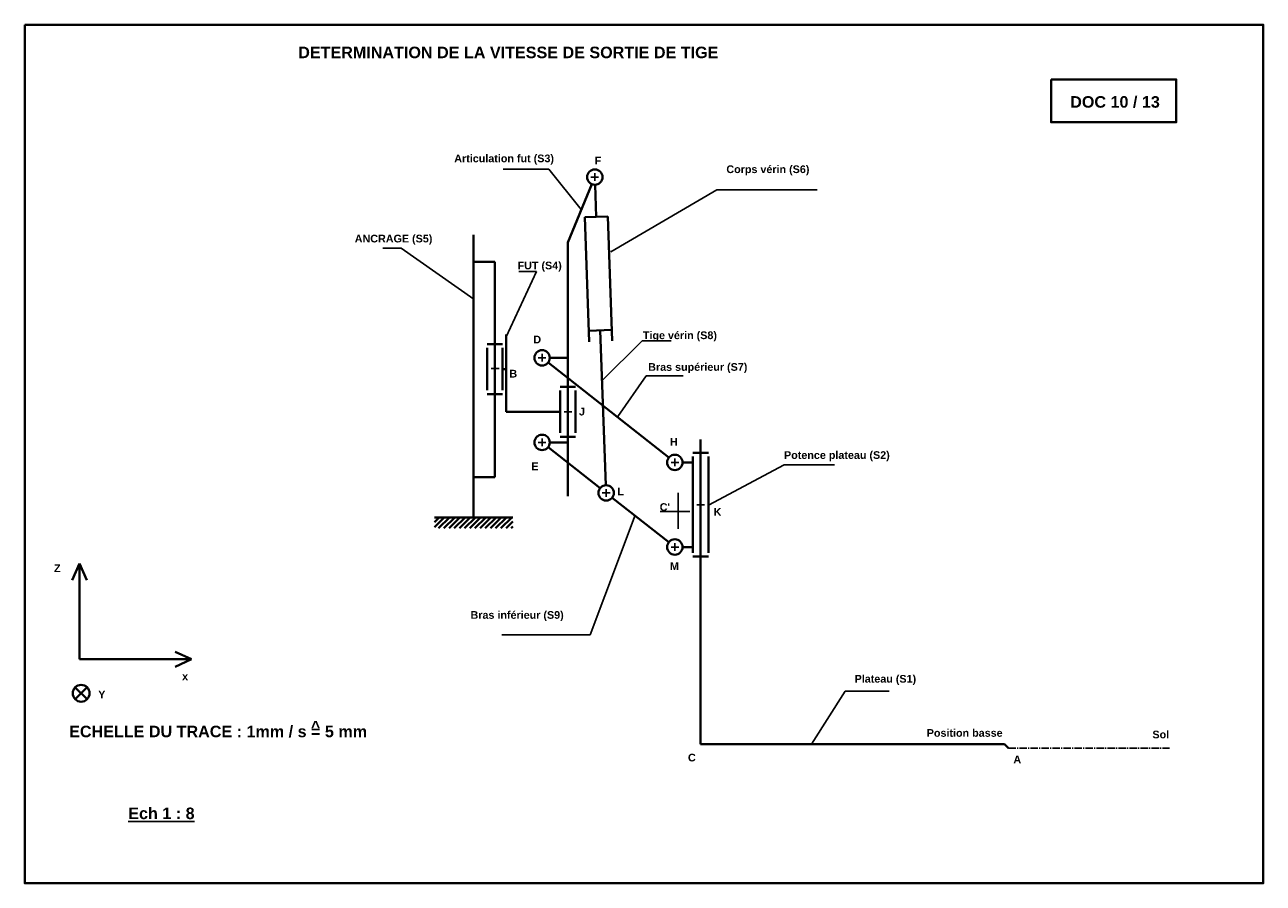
# Model space of a CAD drawing. Header units: millimetres. Extents: x -2588 to 630, y -1938 to 294.
import ezdxf

# ---------------------------------------------------------------- set-up
doc = ezdxf.new("R2010")
doc.units = ezdxf.units.MM
doc.linetypes.add('AXES2', pattern=[28.575, 19.05, -3.175, 3.175, -3.175])
for name, color, linetype, lineweight in [('ancrage S5', 5, 'Continuous', 40), ('articulation fut S3', 1, 'Continuous', 40), ('bras inférieur', 250, 'Continuous', 40), ('bras supérieur', 250, 'Continuous', 40), ('CADRE', 7, 'Continuous', 40), ('corps du vérin S6', 6, 'Continuous', 40), ('fut S4', 3, 'Continuous', 40), ('plateau S1', 4, 'Continuous', 40), ('Potence plateau', 30, 'Continuous', 40), ('tige du vérin S7', 12, 'Continuous', 40)]:
    doc.layers.add(name, color=color, linetype=linetype, lineweight=lineweight)
doc.layers.add('axes', color=7, linetype='AXES2')
doc.layers.add('plateau haut', color=7, linetype='Continuous')
doc.dimstyles.new('ISO-25', dxfattribs={"dimtxt": 2.5, "dimasz": 2.5, "dimexe": 1.25, "dimexo": 0.625, "dimtad": 1, "dimtxsty": 'Standard', "dimcen": 2.5, "dimadec": 0, "dimazin": 0, "dimtfac": 1, "dimtmove": 0, "dimatfit": 3, "dimfxl": 0, "dimarcsym": 0})

# ---------------------------------------------------------------- blocks, each defined once
blk = doc.blocks.new('REP')
at = {"layer": 'CADRE'}
for p, q in [((-2440.8, -1274.4), (-2460, -1317.1)), ((-2440.8, -1523.2), (-2440.8, -1274.4)), ((-2440.8, -1274.4), (-2421.7, -1317.1)), ((-2149.2, -1523.2), (-2191.9, -1504)), ((-2440.8, -1523.2), (-2149.2, -1523.2)), ((-2149.2, -1523.2), (-2191.9, -1542.3)), ((-2420.8, -1626.9), (-2452.1, -1596.1)), ((-2421, -1595.9), (-2451.9, -1627.2))]:
    blk.add_line(p, q, dxfattribs=at)
blk.add_circle((-2436.4, -1611.5), 21.9, dxfattribs=at)
blk.add_point((-2436.4, -1611.5), dxfattribs=at)
at = {"char_height": 20, "width": 44.226, "attachment_point": 1}
for s, insert in [('{\\fArial|b1|i0|c0|p34;Z}', (-2506.9, -1276.5)), ('{\\fArial|b1|i0|c0|p34;x}', (-2174, -1557.6)), ('{\\fArial|b1|i0|c0|p34;Y}', (-2392, -1604.7))]:
    blk.add_mtext(s, dxfattribs=dict(at, insert=insert))

msp = doc.modelspace()

# ---------------------------------------------------------------- hatches: boundary and pattern name
at = {"layer": 'ancrage S5'}
h = msp.add_hatch(dxfattribs=at)
h.set_pattern_fill('ANSI31', color=256, scale=3, style=0)
h.set_pattern_definition([(45, (-313.313, -1701.79), (-6.73519, 6.73519), [])])
h.paths.add_polyline_path([(-1421.5, -1015.1), (-1421.5, -986.9), (-1523.3, -986.9), (-1523.3, -1015.1)])
h.paths.add_polyline_path([(-1421.5, -986.9), (-1421.5, -1015.1), (-1319.4, -1015.1), (-1319.4, -986.9)])

# ---------------------------------------------------------------- linework, layer by layer
for p, q in [((-789.1, -134.9), (-1065.4, -296.4)), ((-529.2, -134.9), (-789.1, -134.9))]:
    msp.add_line(p, q)
for p, q in [((-1421.5, -986.9), (-1421.5, -251.9)), ((-1421.5, -321.9), (-1391.6, -321.9)), ((-1421.5, -321.9), (-1366.6, -321.9)), ((-1366.6, -882), (-1366.6, -321.9)), ((-1346.6, -536.2), (-1386.6, -536.2)), ((-1346.6, -666.2), (-1386.6, -666.2)), ((-1421.5, -882), (-1391.6, -882)), ((-1421.5, -882), (-1366.6, -882)), ((-1421.5, -986.9), (-1523.3, -986.9)), ((-1421.5, -986.9), (-1319.6, -986.9))]:
    msp.add_line(p, q, dxfattribs=at)
at = {"layer": 'articulation fut S3'}
for p, q in [((-1176.6, -271.9), (-1114.2, -120.4)), ((-1176.6, -271.9), (-1176.6, -931.9)), ((-1176.6, -571.9), (-1223.6, -571.9)), ((-1156.6, -647), (-1196.6, -647)), ((-1176.6, -791.9), (-1223.6, -791.9)), ((-1156.6, -777), (-1196.6, -777))]:
    msp.add_line(p, q, dxfattribs=at)
for centre in [(-1106.6, -101.9), (-1243.6, -571.9), (-1243.6, -791.9)]:
    msp.add_circle(centre, 20, dxfattribs=at)
at = {"layer": 'axes'}
msp.add_line((-31.6, -1586.9), (386.8, -1586.9), dxfattribs=at)
at = {"layer": 'bras inférieur'}
for p, q in [((-1243.6, -791.9), (-1243.6, -791.9)), ((-1243.6, -791.9), (-1243.6, -791.9)), ((-1227.9, -804.3), (-1092.8, -910.8)), ((-1061.4, -935.6), (-914.3, -1051.5))]:
    msp.add_line(p, q, dxfattribs=at)
msp.add_circle((-1077.1, -923.2), 20, dxfattribs=at)
at = {"layer": 'bras supérieur'}
msp.add_line((-1227.9, -584.3), (-914.3, -831.5), dxfattribs=at)
at = {"layer": 'CADRE'}
for points in [[(-2588, 294.3), (630.4, 294.3), (630.4, -1938.3), (-2588, -1938.3)], [(79, 151.9), (404.3, 151.9), (404.3, 40.7), (79, 40.7)]]:
    msp.add_lwpolyline(points, close=True, dxfattribs=at)
at = {"layer": 'corps du vérin S6'}
for p, q in [((-1105.9, -121.9), (-1102.9, -205.2)), ((-1132.9, -206.2), (-1072.9, -204.1)), ((-1132.9, -206.2), (-1121.3, -530.2)), ((-1072.9, -204.1), (-1061.3, -528.1))]:
    msp.add_line(p, q, dxfattribs=at)
at = {"layer": 'fut S4'}
for p, q in [((-1336.6, -511.3), (-1336.6, -712)), ((-1386.6, -546.2), (-1386.6, -656.2)), ((-1346.6, -546.2), (-1346.6, -656.2)), ((-1346.6, -601.2), (-1336.6, -601.2)), ((-1196.6, -657), (-1196.6, -767)), ((-1156.6, -657), (-1156.6, -767)), ((-1196.6, -712), (-1336.6, -712))]:
    msp.add_line(p, q, dxfattribs=at)
at = {"layer": 'plateau haut'}
for p, q in [((-1106.6, -91.9), (-1106.6, -111.9)), ((-1116.6, -101.9), (-1096.6, -101.9)), ((-1253.6, -571.9), (-1233.6, -571.9)), ((-1243.6, -561.9), (-1243.6, -581.9)), ((-1375.6, -600), (-1355.6, -600)), ((-1365.6, -590), (-1365.6, -610)), ((-1176.6, -702), (-1176.6, -722)), ((-1186.6, -712), (-1166.6, -712)), ((-1253.6, -791.9), (-1233.6, -791.9)), ((-1243.6, -781.9), (-1243.6, -801.9)), ((-898.6, -833.9), (-898.6, -853.9)), ((-908.6, -843.9), (-888.6, -843.9)), ((-1087.1, -923.2), (-1067.1, -923.2)), ((-1077.1, -913.2), (-1077.1, -933.2)), ((-889.6, -1016.2), (-889.6, -923.2)), ((-841.6, -953.9), (-821.6, -953.9)), ((-821.6, -953.9), (-841.6, -953.9)), ((-831.6, -943.9), (-831.6, -963.9)), ((-936.8, -971.9), (-859.4, -971.9)), ((-898.6, -1053.9), (-898.6, -1073.9)), ((-908.6, -1063.9), (-888.6, -1063.9))]:
    msp.add_line(p, q, dxfattribs=at)
at = {"layer": 'plateau S1'}
for p, q in [((-831.6, -1576.9), (-831.6, -783.9)), ((-811.6, -818.9), (-851.6, -818.9)), ((-811.6, -1088.9), (-851.6, -1088.9)), ((-831.6, -1576.9), (-41.6, -1576.9)), ((-31.6, -1586.9), (-41.6, -1576.9))]:
    msp.add_line(p, q, dxfattribs=at)
at = {"layer": 'Potence plateau'}
for p, q in [((-851.6, -1078.9), (-851.6, -828.9)), ((-811.6, -1078.9), (-811.6, -828.9)), ((-851.6, -843.9), (-878.6, -843.9)), ((-851.6, -1063.9), (-878.6, -1063.9))]:
    msp.add_line(p, q, dxfattribs=at)
for centre in [(-898.6, -843.9), (-898.6, -1063.9)]:
    msp.add_circle(centre, 20, dxfattribs=at)
at = {"layer": 'tige du vérin S7'}
for p, q in [((-1062.3, -499.4), (-1122.3, -501.6)), ((-1092.3, -500.5), (-1077.8, -903.2))]:
    msp.add_line(p, q, dxfattribs=at)

# ---------------------------------------------------------------- block references
at = {"layer": 'axes'}
msp.add_blockref('REP', (-5.1, 167.2), dxfattribs=at)

# ---------------------------------------------------------------- texts
at = {"attachment_point": 1}
for s, insert, char_height, width in [('{\\fArial|b1|i0|c0|p34;DETERMINATION DE LA VITESSE DE SORTIE DE TIGE}', (-1877.4, 237.3), 30, 1354.626), ('{\\fArial|b1|i0|c0|p34;DOC 10 / 13}', (128.8, 108.6), 30, 566.588), ('{\\fArial|b1|i0|c0|p34;Articulation fut (S3)}', (-1471.9, -43.3), 20, 276.936), ('{\\fArial|b1|i0|c0|p34;F}', (-1106.7, -48.8), 20, 44.226), ('{\\fArial|b1|i0|c0|p34;Corps vérin (S6)}', (-764.7, -71.5), 20, 272.088), ('{\\fArial|b1|i0|c0|p34;ANCRAGE (S5)}', (-1730.5, -251.8), 20, 232.279), ('{\\fArial|b1|i0|c0|p34;FUT (S4)}', (-1307.3, -321.8), 20, 125.687), ('{\\fArial|b1|i0|c0|p34;D}', (-1266.4, -514.3), 20, 44.226), ('{\\fArial|b1|i0|c0|p34;Tige vérin (S8)}', (-981.7, -503.3), 20, 200.993), ('{\\fArial|b1|i0|c0|p34;B}', (-1328.6, -603.1), 20, 53.866), ('{\\fArial|b1|i0|c0|p34;Bras supérieur (S7)}', (-967.9, -585.7), 20, 298.455), ('{\\fArial|b1|i0|c0|p34;J}', (-1147.8, -701.8), 20, 44.226), ('{\\fArial|b1|i0|c0|p34;H}', (-911.3, -780.2), 20, 44.226), ('{\\fArial|b1|i0|c0|p34;Potence plateau (S2)}', (-614.9, -814.8), 20, 344.013), ('{\\fArial|b1|i0|c0|p34;E}', (-1271.4, -844.1), 20, 44.226), ('{\\fArial|b1|i0|c0|p34;L}', (-1048.1, -909.3), 20, 44.226), ("{\\fArial|b1|i0|c0|p34;C'}", (-937.9, -950), 20, 44.226), ('{\\fArial|b1|i0|c0|p34;K}', (-797.9, -962.5), 20, 44.226), ('{\\fArial|b1|i0|c0|p34;M}', (-911.3, -1104.1), 20, 44.226), ('{\\fArial|b1|i0|c0|p34;Bras inférieur (S9)}', (-1429.6, -1230.6), 20, 282.204), ('{\\fArial|b1|i0|c0|p34;Plateau (S1)}', (-431.5, -1396.6), 20, 200.993), ('{\\fArial|b1|i0|c0|p34;ECHELLE DU TRACE : 1mm / s = 5 mm}', (-2472.7, -1528.6), 30, 1354.626), ('{\\fArial|b1|i0|c0|p34;^ }', (-1844.5, -1516.8), 30, 1354.626), ('{\\fArial|b1|i0|c0|p34;Position basse}', (-244, -1537.4), 20, 200.993), ('{\\fArial|b1|i0|c0|p34;Sol}', (342.5, -1541.5), 20, 200.993), ('{\\fArial|b1|i0|c0|p34;C}', (-864.5, -1601.5), 20, 44.226), ('{\\fArial|b1|i0|c0|p34;A}', (-18.8, -1606.3), 20, 44.226), ('{\\fArial|b1|i0|c0|p34;\\LEch 1 : 8}', (-2319, -1741.5), 30, 227.316)]:
    msp.add_mtext(s, dxfattribs=dict(at, insert=insert, char_height=char_height, width=width))

# ---------------------------------------------------------------- leaders
for points in [[(-1142.2, -186.3), (-1226.4, -81.5), (-1344.7, -81.5)], [(-1421, -419.6), (-1609.5, -286.5), (-1657.4, -286.5)], [(-1337.2, -517.7), (-1257.9, -347.2), (-1304.3, -347.2)], [(-1088.9, -632.7), (-983.5, -527.4), (-907.8, -527.4)], [(-1046.5, -724.2), (-973.1, -618.8), (-876.9, -618.8)], [(-811.6, -955.5), (-614.5, -850.2), (-483.8, -850.2)], [(-1001.9, -980.7), (-1118.8, -1292.3), (-1348, -1292.3)], [(-543.4, -1576.3), (-456.3, -1438.9), (-341.7, -1438.9)]]:
    msp.add_leader(points, dimstyle='ISO-25', override={"dimgap": 0.625, "dimtad": 0})

doc.saveas('drawing.dxf')
